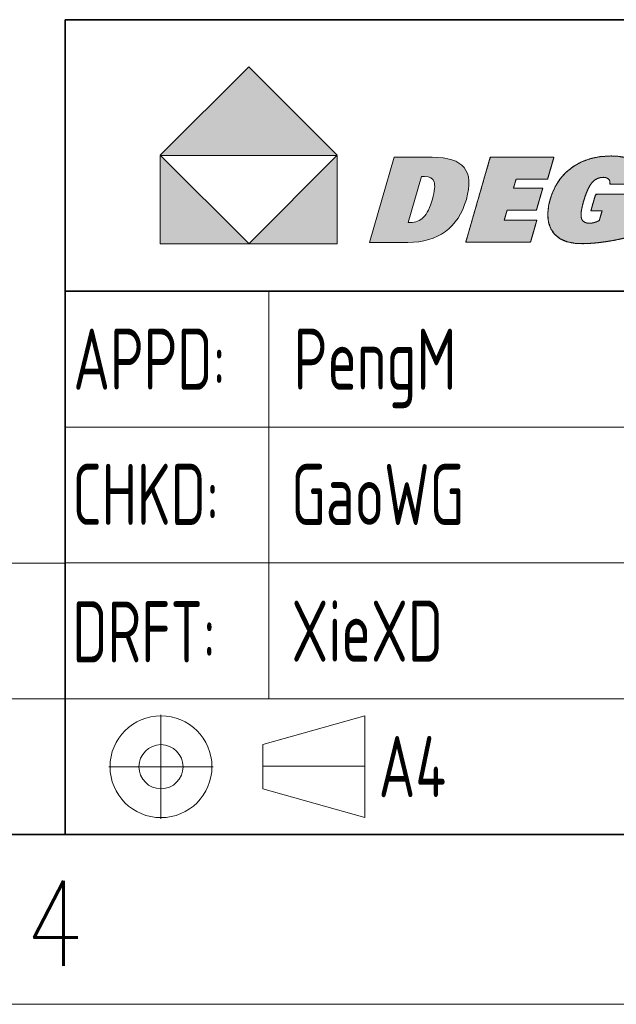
# Model space of a CAD drawing. Header units: millimetres. Extents: x 6 to 292, y 5 to 204.
# Tile 12 of 24: x 166 to 183, y 5 to 34. Entities that reach past the tile are written whole.
import ezdxf
from ezdxf.entities.mleader import LeaderData, LeaderLine
from ezdxf.lldxf.tags import DXFTag
from ezdxf.math import Vec2, Vec3

# ---------------------------------------------------------------- set-up
doc = ezdxf.new("R2010")
doc.units = ezdxf.units.MM
for name, color, linetype in [('Default', 7, 'Continuous'), ('TEXT', 7, 'Continuous'), ('中心线层', 7, 'Continuous'), ('图层1', 7, 'Continuous'), ('图框', 7, 'Continuous'), ('细实线', 7, 'Continuous'), ('轮廓线', 7, 'Continuous'), ('阴影线', 7, 'Continuous')]:
    doc.layers.add(name, color=color, linetype=linetype)
doc.styles.add('SEACAD_romans_shx', font='romans.shx')
doc.styles.add('SEACAD_Solid_Edge_ANSI', font='seans.ttf')
tags = doc.linetypes.add('CENTER2', pattern=[28.575, 19.05, -3.175, 3.175, -3.175]).pattern_tags.tags
tags[10:11] = [DXFTag(74, 4), DXFTag(75, 0), DXFTag(340, '0'), DXFTag(46, 0.0), DXFTag(50, 0.0), DXFTag(44, 0.0), DXFTag(45, 0.0)]
tags[8:9] = [DXFTag(74, 4), DXFTag(75, 0), DXFTag(340, '0'), DXFTag(46, 0.0), DXFTag(50, 0.0), DXFTag(44, 0.0), DXFTag(45, 0.0)]
tags[6:7] = [DXFTag(74, 4), DXFTag(75, 0), DXFTag(340, '0'), DXFTag(46, 0.0), DXFTag(50, 0.0), DXFTag(44, 0.0), DXFTag(45, 0.0)]
tags[4:5] = [DXFTag(74, 4), DXFTag(75, 0), DXFTag(340, '0'), DXFTag(46, 0.0), DXFTag(50, 0.0), DXFTag(44, 0.0), DXFTag(45, 0.0)]

# ---------------------------------------------------------------- blocks, each defined once
blk = doc.blocks.new('SE14')
at = {"layer": '细实线', "color": 7, "linetype": 'Continuous', "lineweight": 13}
blk.add_line((65.001, 13.997), (167.001, 13.997), dxfattribs=at)
blk.add_lwpolyline([(65.001, 9.997), (65.001, 17.997), (167.001, 17.997), (167.001, 9.997), (65.001, 9.997)], dxfattribs=at)
blk = doc.blocks.new('_DOT')
at = {"color": 0}
blk.add_line((0, 0), (-1, 0), dxfattribs=at)
at = {"color": 0, "const_width": 0.333}
blk.add_lwpolyline([(-0.1665, 0, 1), (0.1665, 0, 1)], format="xyb", close=True, dxfattribs=at)
blk = doc.blocks.new('A4-drawing_frame')
at = {"layer": '细实线', "color": 7, "linetype": 'Continuous', "lineweight": 13}
blk.add_line((-286.5, 0), (0, 0), dxfattribs=at)
at = {"layer": '轮廓线', "color": 7, "linetype": 'Continuous', "lineweight": 35}
blk.add_line((-282, 5), (-5, 5), dxfattribs=at)
at = {"layer": 'TEXT', "insert": (-125.313, 1.134), "char_height": 2.5, "width": 1.88357, "attachment_point": 8, "style": 'SEACAD_romans_shx'}
blk.add_mtext('{\\fromans|b0||i0||c0|p34;\\C7;\\H2.5;\\W0.8;4}', dxfattribs=at)
blk = doc.blocks.new('DEGSON-LOGO')
at = {"layer": '阴影线', "linetype": 'Continuous', "lineweight": 5}
for points in [[(5.211, 2.607), (2.606, 5.211), (0, 2.607), (0.01, 2.597), (5.202, 2.597)], [(0, 2.597), (0, 0), (2.603, 0), (2.606, 0.003), (0.01, 2.597)], [(2.603, 0), (5.211, 0), (5.211, 2.597), (5.202, 2.597)]]:
    blk.add_hatch(color=7, dxfattribs=at).paths.add_polyline_path(points)
h = blk.add_hatch(color=7, dxfattribs=at)
edge = h.paths.add_edge_path()
edge.add_spline(control_points=[(6.885, 2.546), (6.885, 2.546), (6.161, 0.039), (6.161, 0.039), (6.161, 0.039), (6.161, 0.039)], knot_values=[0, 0, 0, 0, 0.5, 0.5, 1, 1, 1, 1], degree=3, periodic=0)
edge.add_spline(control_points=[(6.161, 0.039), (6.161, 0.039), (7.288, 0.039), (7.288, 0.039)], knot_values=[0, 0, 0, 0, 1, 1, 1, 1], degree=3, periodic=0)
edge.add_spline(control_points=[(7.288, 0.039), (7.738, 0.039), (8.107, 0.145), (8.395, 0.357), (8.684, 0.569), (8.889, 0.885), (9.01, 1.304), (9.131, 1.724), (9.109, 2.036), (8.945, 2.24), (8.78, 2.444), (8.467, 2.546), (8.005, 2.546)], knot_values=[0, 0, 0, 0, 0.25, 0.25, 0.25, 0.5, 0.5, 0.5, 0.75, 0.75, 0.75, 1, 1, 1, 1], degree=3, periodic=0)
edge.add_spline(control_points=[(8.005, 2.546), (8.005, 2.546), (6.885, 2.546), (6.885, 2.546)], knot_values=[0, 0, 0, 0, 1, 1, 1, 1], degree=3, periodic=0)
edge = h.paths.add_edge_path()
edge.add_spline(control_points=[(7.297, 0.623), (7.304, 0.623), (7.314, 0.622), (7.328, 0.621), (7.341, 0.62), (7.35, 0.619), (7.354, 0.619), (7.518, 0.619), (7.651, 0.672), (7.751, 0.778), (7.852, 0.884), (7.938, 1.062), (8.01, 1.312), (8.08, 1.553), (8.096, 1.724), (8.06, 1.826), (8.024, 1.928), (7.931, 1.979), (7.779, 1.979), (7.755, 1.979), (7.737, 1.979), (7.724, 1.978), (7.712, 1.977), (7.7, 1.976), (7.688, 1.975)], knot_values=[0, 0, 0, 0, 0.125, 0.125, 0.125, 0.25, 0.25, 0.25, 0.375, 0.375, 0.375, 0.5, 0.5, 0.5, 0.625, 0.625, 0.625, 0.75, 0.75, 0.75, 0.875, 0.875, 0.875, 1, 1, 1, 1], degree=3, periodic=0)
edge.add_spline(control_points=[(7.688, 1.975), (7.688, 1.975), (7.297, 0.623), (7.297, 0.623)], knot_values=[0, 0, 0, 0, 1, 1, 1, 1], degree=3, periodic=0)
h = blk.add_hatch(color=7, dxfattribs=at)
edge = h.paths.add_edge_path()
edge.add_line((10.475, 1.902), (10.501, 1.903))
edge.add_line((10.501, 1.903), (10.6, 1.903))
edge.add_line((10.6, 1.903), (10.749, 1.903))
edge.add_line((10.749, 1.903), (10.925, 1.903))
edge.add_line((10.925, 1.903), (11.103, 1.903))
edge.add_line((11.103, 1.903), (11.258, 1.903))
edge.add_line((11.258, 1.903), (11.366, 1.903))
edge.add_line((11.366, 1.903), (11.403, 1.903))
edge.add_line((11.403, 1.903), (11.413, 1.937))
edge.add_line((11.413, 1.937), (11.436, 2.018))
edge.add_line((11.436, 2.018), (11.468, 2.129))
edge.add_line((11.468, 2.129), (11.504, 2.253))
edge.add_line((11.504, 2.253), (11.539, 2.373))
edge.add_line((11.539, 2.373), (11.568, 2.473))
edge.add_line((11.568, 2.473), (11.585, 2.534))
edge.add_line((11.585, 2.534), (11.575, 2.546))
edge.add_line((11.575, 2.546), (11.428, 2.546))
edge.add_line((11.428, 2.546), (11.16, 2.546))
edge.add_line((11.16, 2.546), (10.82, 2.546))
edge.add_line((10.82, 2.546), (10.456, 2.546))
edge.add_line((10.456, 2.546), (10.12, 2.546))
edge.add_line((10.12, 2.546), (9.859, 2.546))
edge.add_line((9.859, 2.546), (9.724, 2.546))
edge.add_line((9.724, 2.546), (9.699, 2.489))
edge.add_line((9.699, 2.489), (9.625, 2.236))
edge.add_line((9.625, 2.236), (9.511, 1.84))
edge.add_line((9.511, 1.84), (9.375, 1.369))
edge.add_line((9.375, 1.369), (9.236, 0.888))
edge.add_line((9.236, 0.888), (9.113, 0.462))
edge.add_line((9.113, 0.462), (9.025, 0.158))
edge.add_line((9.025, 0.158), (8.992, 0.042))
edge.add_line((8.992, 0.042), (9.015, 0.042))
edge.add_line((9.015, 0.042), (9.08, 0.042))
edge.add_line((9.08, 0.042), (9.181, 0.042))
edge.add_line((9.181, 0.042), (9.312, 0.042))
edge.add_line((9.312, 0.042), (9.465, 0.042))
edge.add_line((9.465, 0.042), (9.636, 0.042))
edge.add_line((9.636, 0.042), (9.817, 0.042))
edge.add_line((9.817, 0.042), (10.002, 0.042))
edge.add_line((10.002, 0.042), (10.186, 0.042))
edge.add_line((10.186, 0.042), (10.361, 0.042))
edge.add_line((10.361, 0.042), (10.522, 0.042))
edge.add_line((10.522, 0.042), (10.662, 0.042))
edge.add_line((10.662, 0.042), (10.775, 0.042))
edge.add_line((10.775, 0.042), (10.855, 0.042))
edge.add_line((10.855, 0.042), (10.895, 0.042))
edge.add_line((10.895, 0.042), (10.902, 0.054))
edge.add_spline(control_points=[(10.902, 0.054), (10.927, 0.142), (11.086, 0.692), (11.086, 0.692)], knot_values=[0, 0, 0, 0, 0.92, 0.92, 0.92, 0.92], degree=3, periodic=0)
edge.add_spline(control_points=[(11.086, 0.692), (11.086, 0.692), (11.072, 0.692), (11.048, 0.692)], knot_values=[0.88, 0.88, 0.88, 0.88, 1, 1, 1, 1], degree=3, periodic=0)
edge.add_spline(control_points=[(11.048, 0.692), (10.89, 0.692), (10.287, 0.692), (10.152, 0.692)], knot_values=[0.1, 0.1, 0.1, 0.1, 0.88, 0.88, 0.88, 0.88], degree=3, periodic=0)
edge.add_spline(control_points=[(10.152, 0.692), (10.135, 0.692), (10.125, 0.692), (10.125, 0.692)], knot_values=[0, 0, 0, 0, 0.1, 0.1, 0.1, 0.1], degree=3, periodic=0)
edge.add_spline(control_points=[(10.125, 0.692), (10.125, 0.692), (10.211, 0.988), (10.211, 0.988)], knot_values=[0, 0, 0, 0, 1, 1, 1, 1], degree=3, periodic=0)
edge.add_spline(control_points=[(10.211, 0.988), (10.211, 0.988), (10.215, 0.988), (10.223, 0.988)], knot_values=[0.93, 0.93, 0.93, 0.93, 1, 1, 1, 1], degree=3, periodic=0)
edge.add_line((10.223, 0.988), (10.3, 0.988))
edge.add_line((10.3, 0.988), (10.43, 0.988))
edge.add_line((10.43, 0.988), (10.59, 0.988))
edge.add_line((10.59, 0.988), (10.757, 0.988))
edge.add_line((10.757, 0.988), (10.908, 0.988))
edge.add_line((10.908, 0.988), (11.02, 0.988))
edge.add_line((11.02, 0.988), (11.072, 0.988))
edge.add_line((11.072, 0.988), (11.079, 1.009))
edge.add_line((11.079, 1.009), (11.1, 1.081))
edge.add_line((11.1, 1.081), (11.13, 1.187))
edge.add_line((11.13, 1.187), (11.166, 1.309))
edge.add_line((11.166, 1.309), (11.201, 1.432))
edge.add_line((11.201, 1.432), (11.232, 1.538))
edge.add_line((11.232, 1.538), (11.252, 1.609))
edge.add_line((11.252, 1.609), (11.257, 1.631))
edge.add_line((11.257, 1.631), (11.206, 1.631))
edge.add_line((11.206, 1.631), (11.094, 1.631))
edge.add_line((11.094, 1.631), (10.943, 1.631))
edge.add_line((10.943, 1.631), (10.776, 1.631))
edge.add_line((10.776, 1.631), (10.616, 1.631))
edge.add_line((10.616, 1.631), (10.486, 1.631))
edge.add_line((10.486, 1.631), (10.408, 1.631))
edge.add_line((10.408, 1.631), (10.397, 1.634))
edge.add_line((10.397, 1.634), (10.404, 1.657))
edge.add_line((10.404, 1.657), (10.415, 1.697))
edge.add_line((10.415, 1.697), (10.43, 1.746))
edge.add_line((10.43, 1.746), (10.445, 1.799))
edge.add_line((10.445, 1.799), (10.459, 1.847))
edge.add_line((10.459, 1.847), (10.469, 1.884))
edge.add_line((10.469, 1.884), (10.475, 1.902))
h = blk.add_hatch(color=7, dxfattribs=at)
edge = h.paths.add_edge_path()
edge.add_spline(control_points=[(12.862, 1.916), (12.889, 1.929), (12.918, 1.938), (12.947, 1.944)], knot_values=[0.28, 0.28, 0.28, 0.28, 0.31, 0.31, 0.31, 0.31], degree=3, periodic=0)
edge.add_spline(control_points=[(12.947, 1.944), (12.977, 1.951), (13.009, 1.954), (13.041, 1.954)], knot_values=[0.25, 0.25, 0.25, 0.25, 0.28, 0.28, 0.28, 0.28], degree=3, periodic=0)
edge.add_spline(control_points=[(13.041, 1.954), (13.058, 1.954), (13.074, 1.953), (13.089, 1.951)], knot_values=[0.22, 0.22, 0.22, 0.22, 0.25, 0.25, 0.25, 0.25], degree=3, periodic=0)
edge.add_spline(control_points=[(13.089, 1.951), (13.104, 1.948), (13.118, 1.945), (13.131, 1.941)], knot_values=[0.19, 0.19, 0.19, 0.19, 0.22, 0.22, 0.22, 0.22], degree=3, periodic=0)
edge.add_spline(control_points=[(13.131, 1.941), (13.144, 1.937), (13.155, 1.932), (13.166, 1.926)], knot_values=[0.16, 0.16, 0.16, 0.16, 0.19, 0.19, 0.19, 0.19], degree=3, periodic=0)
edge.add_spline(control_points=[(13.166, 1.926), (13.177, 1.92), (13.186, 1.913), (13.195, 1.905)], knot_values=[0.129997, 0.129997, 0.129997, 0.129997, 0.16, 0.16, 0.16, 0.16], degree=3, periodic=0)
edge.add_spline(control_points=[(13.195, 1.905), (13.196, 1.903), (13.198, 1.902), (13.199, 1.9), (13.206, 1.893), (13.211, 1.885), (13.216, 1.877)], knot_values=[0.1, 0.1, 0.1, 0.1, 0.104997, 0.104997, 0.104997, 0.129997, 0.129997, 0.129997, 0.129997], degree=3, periodic=0)
edge.add_spline(control_points=[(13.216, 1.877), (13.222, 1.867), (13.227, 1.856), (13.23, 1.845)], knot_values=[0.070003, 0.070003, 0.070003, 0.070003, 0.1, 0.1, 0.1, 0.1], degree=3, periodic=0)
edge.add_spline(control_points=[(13.23, 1.845), (13.233, 1.833), (13.235, 1.82), (13.236, 1.807)], knot_values=[0.04, 0.04, 0.04, 0.04, 0.070003, 0.070003, 0.070003, 0.070003], degree=3, periodic=0)
edge.add_spline(control_points=[(13.236, 1.807), (13.237, 1.794), (13.236, 1.78), (13.234, 1.765)], knot_values=[0.01, 0.01, 0.01, 0.01, 0.04, 0.04, 0.04, 0.04], degree=3, periodic=0)
edge.add_line((13.234, 1.765), (13.293, 1.75))
edge.add_line((13.293, 1.75), (13.544, 1.75))
edge.add_line((13.544, 1.75), (13.856, 1.75))
edge.add_line((13.856, 1.75), (14.083, 1.75))
edge.add_line((14.083, 1.75), (14.118, 1.75))
edge.add_line((14.118, 1.75), (14.119, 1.754))
edge.add_line((14.119, 1.754), (14.12, 1.758))
edge.add_line((14.12, 1.758), (14.121, 1.762))
edge.add_line((14.121, 1.762), (14.138, 1.825))
edge.add_line((14.138, 1.825), (14.16, 1.997))
edge.add_line((14.16, 1.997), (14.144, 2.148))
edge.add_line((14.144, 2.148), (14.089, 2.278))
edge.add_line((14.089, 2.278), (13.995, 2.387))
edge.add_line((13.995, 2.387), (13.866, 2.473))
edge.add_line((13.866, 2.473), (13.701, 2.534))
edge.add_line((13.701, 2.534), (13.501, 2.571))
edge.add_line((13.501, 2.571), (13.267, 2.583))
edge.add_line((13.267, 2.583), (12.954, 2.564))
edge.add_line((12.954, 2.564), (12.665, 2.506))
edge.add_line((12.665, 2.506), (12.4, 2.41))
edge.add_line((12.4, 2.41), (12.159, 2.274))
edge.add_line((12.159, 2.274), (11.946, 2.103))
edge.add_line((11.946, 2.103), (11.766, 1.901))
edge.add_line((11.766, 1.901), (11.62, 1.667))
edge.add_line((11.62, 1.667), (11.508, 1.402))
edge.add_line((11.508, 1.402), (11.433, 1.12))
edge.add_line((11.433, 1.12), (11.406, 0.864))
edge.add_line((11.406, 0.864), (11.427, 0.637))
edge.add_line((11.427, 0.637), (11.497, 0.439))
edge.add_line((11.497, 0.439), (11.614, 0.272))
edge.add_line((11.614, 0.272), (11.773, 0.144))
edge.add_line((11.773, 0.144), (11.972, 0.056))
edge.add_line((11.972, 0.056), (12.213, 0.009))
edge.add_line((12.213, 0.009), (12.442, 0))
edge.add_line((12.442, 0), (12.584, 0.004))
edge.add_line((12.584, 0.004), (12.732, 0.014))
edge.add_line((12.732, 0.014), (12.885, 0.028))
edge.add_line((12.885, 0.028), (13.042, 0.048))
edge.add_line((13.042, 0.048), (13.204, 0.072))
edge.add_line((13.204, 0.072), (13.37, 0.101))
edge.add_line((13.37, 0.101), (13.539, 0.136))
edge.add_line((13.539, 0.136), (13.712, 0.175))
edge.add_line((13.712, 0.175), (13.727, 0.226))
edge.add_line((13.727, 0.226), (13.766, 0.361))
edge.add_line((13.766, 0.361), (13.822, 0.554))
edge.add_line((13.822, 0.554), (13.886, 0.778))
edge.add_line((13.886, 0.778), (13.952, 1.006))
edge.add_line((13.952, 1.006), (14.012, 1.212))
edge.add_line((14.012, 1.212), (14.057, 1.37))
edge.add_line((14.057, 1.37), (14.081, 1.452))
edge.add_line((14.081, 1.452), (13.996, 1.458))
edge.add_spline(control_points=[(13.996, 1.458), (13.751, 1.458), (13.06, 1.458), (12.867, 1.458)], knot_values=[0.12, 0.12, 0.12, 0.12, 0.84, 0.84, 0.84, 0.84], degree=3, periodic=0)
edge.add_line((12.867, 1.458), (12.811, 1.438))
edge.add_line((12.811, 1.438), (12.775, 1.313))
edge.add_line((12.775, 1.313), (12.725, 1.14))
edge.add_line((12.725, 1.14), (12.685, 1.001))
edge.add_line((12.685, 1.001), (12.681, 0.967))
edge.add_spline(control_points=[(12.681, 0.967), (12.716, 0.967), (12.895, 0.967), (12.971, 0.967)], knot_values=[0.2, 0.2, 0.2, 0.2, 0.92, 0.92, 0.92, 0.92], degree=3, periodic=0)
edge.add_line((12.971, 0.967), (13.005, 0.966))
edge.add_line((13.005, 0.966), (12.99, 0.913))
edge.add_line((12.99, 0.913), (12.962, 0.816))
edge.add_line((12.962, 0.816), (12.936, 0.724))
edge.add_line((12.936, 0.724), (12.924, 0.683))
edge.add_spline(control_points=[(12.924, 0.683), (12.912, 0.676), (12.899, 0.67), (12.887, 0.664)], knot_values=[0.97, 0.97, 0.97, 0.97, 1, 1, 1, 1], degree=3, periodic=0)
edge.add_spline(control_points=[(12.887, 0.664), (12.875, 0.658), (12.863, 0.653), (12.851, 0.648)], knot_values=[0.94, 0.94, 0.94, 0.94, 0.97, 0.97, 0.97, 0.97], degree=3, periodic=0)
edge.add_spline(control_points=[(12.851, 0.648), (12.839, 0.643), (12.827, 0.639), (12.816, 0.635)], knot_values=[0.91, 0.91, 0.91, 0.91, 0.94, 0.94, 0.94, 0.94], degree=3, periodic=0)
edge.add_spline(control_points=[(12.816, 0.635), (12.804, 0.631), (12.792, 0.627), (12.781, 0.624)], knot_values=[0.88, 0.88, 0.88, 0.88, 0.91, 0.91, 0.91, 0.91], degree=3, periodic=0)
edge.add_spline(control_points=[(12.781, 0.624), (12.779, 0.623), (12.777, 0.623), (12.775, 0.622), (12.765, 0.62), (12.755, 0.617), (12.746, 0.615)], knot_values=[0.85, 0.85, 0.85, 0.85, 0.855, 0.855, 0.855, 0.88, 0.88, 0.88, 0.88], degree=3, periodic=0)
edge.add_spline(control_points=[(12.746, 0.615), (12.734, 0.612), (12.723, 0.61), (12.711, 0.609)], knot_values=[0.82, 0.82, 0.82, 0.82, 0.85, 0.85, 0.85, 0.85], degree=3, periodic=0)
edge.add_spline(control_points=[(12.711, 0.609), (12.7, 0.607), (12.689, 0.605), (12.677, 0.604)], knot_values=[0.79, 0.79, 0.79, 0.79, 0.82, 0.82, 0.82, 0.82], degree=3, periodic=0)
edge.add_spline(control_points=[(12.677, 0.604), (12.666, 0.604), (12.655, 0.603), (12.644, 0.603)], knot_values=[0.76, 0.76, 0.76, 0.76, 0.79, 0.79, 0.79, 0.79], degree=3, periodic=0)
edge.add_spline(control_points=[(12.644, 0.603), (12.64, 0.603), (12.636, 0.603), (12.632, 0.603), (12.612, 0.603), (12.592, 0.604), (12.574, 0.606)], knot_values=[0.73, 0.73, 0.73, 0.73, 0.74, 0.74, 0.74, 0.76, 0.76, 0.76, 0.76], degree=3, periodic=0)
edge.add_spline(control_points=[(12.574, 0.606), (12.547, 0.61), (12.523, 0.616), (12.502, 0.626)], knot_values=[0.7, 0.7, 0.7, 0.7, 0.73, 0.73, 0.73, 0.73], degree=3, periodic=0)
edge.add_spline(control_points=[(12.502, 0.626), (12.481, 0.635), (12.463, 0.647), (12.447, 0.661)], knot_values=[0.669998, 0.669998, 0.669998, 0.669998, 0.7, 0.7, 0.7, 0.7], degree=3, periodic=0)
edge.add_spline(control_points=[(12.447, 0.661), (12.432, 0.676), (12.42, 0.694), (12.41, 0.714)], knot_values=[0.64, 0.64, 0.64, 0.64, 0.669998, 0.669998, 0.669998, 0.669998], degree=3, periodic=0)
edge.add_spline(control_points=[(12.41, 0.714), (12.405, 0.724), (12.401, 0.735), (12.398, 0.746), (12.395, 0.758), (12.392, 0.77), (12.39, 0.784)], knot_values=[0.61, 0.61, 0.61, 0.61, 0.625, 0.625, 0.625, 0.64, 0.64, 0.64, 0.64], degree=3, periodic=0)
edge.add_spline(control_points=[(12.39, 0.784), (12.386, 0.811), (12.385, 0.842), (12.387, 0.877)], knot_values=[0.58, 0.58, 0.58, 0.58, 0.61, 0.61, 0.61, 0.61], degree=3, periodic=0)
edge.add_spline(control_points=[(12.387, 0.877), (12.389, 0.911), (12.393, 0.95), (12.4, 0.994)], knot_values=[0.55, 0.55, 0.55, 0.55, 0.58, 0.58, 0.58, 0.58], degree=3, periodic=0)
edge.add_spline(control_points=[(12.4, 0.994), (12.407, 1.037), (12.417, 1.084), (12.43, 1.135)], knot_values=[0.52, 0.52, 0.52, 0.52, 0.55, 0.55, 0.55, 0.55], degree=3, periodic=0)
edge.add_spline(control_points=[(12.43, 1.135), (12.438, 1.169), (12.448, 1.205), (12.459, 1.242), (12.465, 1.263), (12.471, 1.283), (12.477, 1.303)], knot_values=[0.49, 0.49, 0.49, 0.49, 0.51, 0.51, 0.51, 0.52, 0.52, 0.52, 0.52], degree=3, periodic=0)
edge.add_spline(control_points=[(12.477, 1.303), (12.495, 1.362), (12.514, 1.417), (12.533, 1.468)], knot_values=[0.46, 0.46, 0.46, 0.46, 0.49, 0.49, 0.49, 0.49], degree=3, periodic=0)
edge.add_spline(control_points=[(12.533, 1.468), (12.552, 1.518), (12.572, 1.565), (12.591, 1.606)], knot_values=[0.43, 0.43, 0.43, 0.43, 0.46, 0.46, 0.46, 0.46], degree=3, periodic=0)
edge.add_spline(control_points=[(12.591, 1.606), (12.611, 1.648), (12.631, 1.686), (12.652, 1.719)], knot_values=[0.4, 0.4, 0.4, 0.4, 0.43, 0.43, 0.43, 0.43], degree=3, periodic=0)
edge.add_spline(control_points=[(12.652, 1.719), (12.669, 1.746), (12.687, 1.771), (12.704, 1.793), (12.708, 1.797), (12.711, 1.801), (12.715, 1.805)], knot_values=[0.37, 0.37, 0.37, 0.37, 0.395, 0.395, 0.395, 0.4, 0.4, 0.4, 0.4], degree=3, periodic=0)
edge.add_spline(control_points=[(12.715, 1.805), (12.737, 1.83), (12.76, 1.852), (12.784, 1.87)], knot_values=[0.34, 0.34, 0.34, 0.34, 0.37, 0.37, 0.37, 0.37], degree=3, periodic=0)
edge.add_spline(control_points=[(12.784, 1.87), (12.809, 1.889), (12.835, 1.904), (12.862, 1.916)], knot_values=[0.31, 0.31, 0.31, 0.31, 0.34, 0.34, 0.34, 0.34], degree=3, periodic=0)
at = {"color": 7, "linetype": 'Continuous', "lineweight": 13}
for points, degree, knots in [([(6.161, 0.039), (6.161, 0.039), (6.161, 0.039), (6.161, 0.039), (6.885, 2.546), (6.885, 2.546)], 3, [0, 0, 0, 0, 0.5, 0.5, 1, 1, 1, 1]), ([(8.005, 2.546), (8.467, 2.546), (8.78, 2.444), (8.945, 2.24), (9.109, 2.036), (9.131, 1.724), (9.01, 1.304), (8.889, 0.885), (8.684, 0.569), (8.395, 0.357), (8.107, 0.145), (7.738, 0.039), (7.288, 0.039)], 3, [0, 0, 0, 0, 0.25, 0.25, 0.25, 0.5, 0.5, 0.5, 0.75, 0.75, 0.75, 1, 1, 1, 1]), ([(8.992, 0.042), (9.025, 0.158), (9.113, 0.462), (9.236, 0.888), (9.375, 1.369), (9.511, 1.84), (9.625, 2.236), (9.699, 2.489), (9.724, 2.546), (9.859, 2.546), (10.12, 2.546), (10.456, 2.546), (10.82, 2.546), (11.16, 2.546), (11.428, 2.546), (11.575, 2.546), (11.585, 2.534), (11.568, 2.473), (11.539, 2.373), (11.504, 2.253), (11.468, 2.129), (11.436, 2.018), (11.413, 1.937), (11.403, 1.903), (11.366, 1.903), (11.258, 1.903), (11.103, 1.903), (10.925, 1.903), (10.749, 1.903), (10.6, 1.903), (10.501, 1.903), (10.475, 1.902), (10.469, 1.884), (10.459, 1.847), (10.445, 1.799), (10.43, 1.746), (10.415, 1.697), (10.404, 1.657), (10.397, 1.634), (10.408, 1.631), (10.486, 1.631), (10.616, 1.631), (10.776, 1.631), (10.943, 1.631), (11.094, 1.631), (11.206, 1.631), (11.257, 1.631), (11.252, 1.609), (11.232, 1.538), (11.201, 1.432), (11.166, 1.309), (11.13, 1.187), (11.1, 1.081), (11.079, 1.009), (11.072, 0.988), (11.02, 0.988), (10.908, 0.988), (10.757, 0.988), (10.59, 0.988), (10.43, 0.988), (10.3, 0.988), (10.223, 0.988), (10.21, 0.985), (10.203, 0.96), (10.19, 0.916), (10.174, 0.862), (10.158, 0.805), (10.143, 0.752), (10.131, 0.713), (10.126, 0.693), (10.152, 0.692), (10.254, 0.692), (10.409, 0.692), (10.591, 0.692), (10.775, 0.692), (10.936, 0.692), (11.048, 0.692), (11.086, 0.692), (11.076, 0.658), (11.052, 0.576), (11.02, 0.463), (10.984, 0.338), (10.949, 0.217), (10.92, 0.116), (10.902, 0.054), (10.895, 0.042), (10.855, 0.042), (10.775, 0.042), (10.662, 0.042), (10.522, 0.042), (10.361, 0.042), (10.186, 0.042), (10.002, 0.042), (9.817, 0.042), (9.636, 0.042), (9.465, 0.042), (9.312, 0.042), (9.181, 0.042), (9.08, 0.042), (9.015, 0.042), (8.992, 0.042)], 1, [0, 0, 0.009594, 0.034735, 0.06996, 0.109807, 0.148814, 0.181518, 0.202457, 0.207428, 0.218185, 0.238912, 0.265681, 0.294566, 0.321637, 0.342969, 0.354632, 0.355865, 0.360954, 0.369172, 0.379117, 0.389386, 0.398576, 0.405283, 0.408105, 0.411042, 0.419639, 0.431978, 0.446112, 0.460096, 0.471986, 0.479835, 0.481918, 0.483402, 0.486436, 0.490428, 0.494785, 0.498914, 0.502222, 0.504116, 0.505039, 0.511208, 0.521546, 0.534248, 0.547506, 0.559513, 0.568462, 0.572545, 0.574315, 0.58025, 0.588991, 0.599136, 0.609281, 0.618023, 0.623958, 0.625773, 0.629856, 0.638804, 0.65081, 0.664068, 0.676769, 0.687108, 0.693276, 0.694335, 0.696395, 0.699993, 0.704483, 0.709221, 0.713563, 0.716863, 0.718476, 0.720598, 0.728721, 0.741027, 0.755501, 0.77013, 0.782901, 0.791799, 0.79483, 0.797682, 0.804461, 0.81375, 0.82413, 0.834182, 0.842489, 0.847632, 0.848721, 0.851903, 0.858236, 0.86722, 0.878356, 0.891143, 0.905083, 0.919676, 0.934423, 0.948824, 0.96238, 0.974592, 0.984959, 0.992982, 0.998162, 1, 1]), ([(13.712, 0.175), (13.469, 0.117), (13.237, 0.073), (13.016, 0.044), (12.795, 0.014), (12.588, 0), (12.395, 0), (11.996, 0), (11.714, 0.117), (11.55, 0.351), (11.385, 0.586), (11.361, 0.904), (11.478, 1.307), (11.594, 1.711), (11.809, 2.025), (12.121, 2.248), (12.433, 2.472), (12.816, 2.583), (13.267, 2.583), (13.617, 2.583), (13.866, 2.512), (14.014, 2.37), (14.161, 2.228), (14.198, 2.026), (14.122, 1.763)], 3, [0, 0, 0, 0, 0.125, 0.125, 0.125, 0.25, 0.25, 0.25, 0.375, 0.375, 0.375, 0.5, 0.5, 0.5, 0.625, 0.625, 0.625, 0.75, 0.75, 0.75, 0.875, 0.875, 0.875, 1, 1, 1, 1]), ([(13.712, 0.175), (13.539, 0.136), (13.37, 0.101), (13.204, 0.072), (13.042, 0.048), (12.885, 0.028), (12.732, 0.014), (12.584, 0.004), (12.442, 0), (12.213, 0.009), (11.972, 0.056), (11.773, 0.144), (11.614, 0.272), (11.497, 0.439), (11.427, 0.637), (11.406, 0.864), (11.433, 1.12), (11.508, 1.402), (11.62, 1.667), (11.766, 1.901), (11.946, 2.103), (12.159, 2.274), (12.4, 2.41), (12.665, 2.506), (12.954, 2.564), (13.267, 2.583), (13.501, 2.571), (13.701, 2.534), (13.866, 2.473), (13.995, 2.387), (14.089, 2.278), (14.144, 2.148), (14.16, 1.997), (14.138, 1.825), (14.121, 1.762), (14.12, 1.758), (14.119, 1.754), (14.118, 1.75), (14.083, 1.75), (13.856, 1.75), (13.544, 1.75), (13.293, 1.75), (13.234, 1.765), (13.236, 1.807), (13.23, 1.845), (13.216, 1.877), (13.195, 1.905), (13.166, 1.926), (13.131, 1.941), (13.089, 1.951), (13.041, 1.954), (12.947, 1.944), (12.862, 1.916), (12.784, 1.87), (12.715, 1.805), (12.652, 1.719), (12.591, 1.606), (12.533, 1.468), (12.477, 1.303), (12.43, 1.135), (12.4, 0.994), (12.387, 0.877), (12.39, 0.784), (12.41, 0.714), (12.447, 0.661), (12.502, 0.626), (12.574, 0.606), (12.644, 0.603), (12.677, 0.604), (12.711, 0.609), (12.746, 0.615), (12.781, 0.624), (12.816, 0.635), (12.851, 0.648), (12.887, 0.664), (12.924, 0.683), (12.936, 0.724), (12.962, 0.816), (12.99, 0.913), (13.005, 0.966), (12.971, 0.967), (12.87, 0.967), (12.755, 0.967), (12.681, 0.967), (12.685, 1.001), (12.725, 1.14), (12.775, 1.313), (12.811, 1.438), (12.867, 1.458), (13.191, 1.458), (13.637, 1.458), (13.996, 1.458), (14.081, 1.452), (14.057, 1.37), (14.012, 1.212), (13.952, 1.006), (13.886, 0.778), (13.822, 0.554), (13.766, 0.361), (13.727, 0.226), (13.712, 0.175)], 1, [0, 0, 0.012583, 0.024827, 0.03674, 0.048331, 0.059582, 0.070447, 0.080935, 0.091051, 0.107291, 0.124629, 0.140069, 0.154528, 0.169008, 0.183883, 0.200038, 0.218282, 0.238958, 0.259339, 0.278866, 0.298055, 0.317438, 0.337005, 0.356988, 0.377875, 0.400093, 0.41673, 0.431109, 0.44356, 0.454583, 0.464764, 0.474766, 0.485523, 0.497806, 0.502408, 0.502686, 0.503031, 0.503282, 0.505788, 0.521841, 0.543968, 0.561757, 0.566033, 0.56903, 0.571714, 0.574216, 0.576693, 0.579229, 0.58195, 0.584976, 0.588391, 0.595057, 0.601433, 0.607832, 0.614562, 0.622138, 0.631188, 0.641841, 0.654177, 0.666564, 0.676784, 0.685127, 0.691711, 0.69685, 0.701401, 0.706037, 0.711343, 0.716254, 0.718646, 0.721079, 0.723562, 0.726102, 0.728709, 0.731408, 0.7342, 0.737087, 0.740132, 0.746947, 0.754051, 0.757966, 0.760378, 0.76756, 0.775714, 0.780952, 0.783352, 0.793608, 0.806366, 0.815622, 0.81982, 0.842758, 0.874376, 0.899794, 0.90584, 0.911889, 0.923495, 0.938698, 0.955536, 0.972046, 0.986268, 0.99624, 1, 1]), ([(7.297, 0.623), (7.304, 0.623), (7.314, 0.622), (7.328, 0.621), (7.341, 0.62), (7.35, 0.619), (7.354, 0.619), (7.518, 0.619), (7.651, 0.672), (7.751, 0.778), (7.852, 0.884), (7.938, 1.062), (8.01, 1.312), (8.08, 1.553), (8.096, 1.724), (8.06, 1.826), (8.024, 1.928), (7.931, 1.979), (7.779, 1.979), (7.755, 1.979), (7.737, 1.979), (7.724, 1.978), (7.712, 1.977), (7.7, 1.976), (7.688, 1.975)], 3, [0, 0, 0, 0, 0.125, 0.125, 0.125, 0.25, 0.25, 0.25, 0.375, 0.375, 0.375, 0.5, 0.5, 0.5, 0.625, 0.625, 0.625, 0.75, 0.75, 0.75, 0.875, 0.875, 0.875, 1, 1, 1, 1]), ([(13.232, 1.75), (13.243, 1.814), (13.233, 1.864), (13.199, 1.9), (13.165, 1.936), (13.112, 1.954), (13.041, 1.954), (12.906, 1.954), (12.793, 1.9), (12.704, 1.793), (12.616, 1.685), (12.534, 1.502), (12.459, 1.242), (12.391, 1.007), (12.371, 0.842), (12.398, 0.746), (12.425, 0.651), (12.503, 0.603), (12.632, 0.603), (12.679, 0.603), (12.726, 0.609), (12.775, 0.622), (12.823, 0.635), (12.873, 0.655), (12.924, 0.683)], 3, [0, 0, 0, 0, 0.125, 0.125, 0.125, 0.25, 0.25, 0.25, 0.375, 0.375, 0.375, 0.5, 0.5, 0.5, 0.625, 0.625, 0.625, 0.75, 0.75, 0.75, 0.875, 0.875, 0.875, 1, 1, 1, 1])]:
    blk.add_open_spline(points, degree=degree, knots=knots, dxfattribs=at)
for points in [[(6.885, 2.546), (6.885, 2.546), (8.005, 2.546), (8.005, 2.546)], [(8.992, 0.042), (8.992, 0.042), (9.715, 2.546), (9.715, 2.546)], [(9.715, 2.546), (9.715, 2.546), (11.589, 2.546), (11.589, 2.546)], [(11.589, 2.546), (11.589, 2.546), (11.403, 1.903), (11.403, 1.903)], [(7.688, 1.975), (7.688, 1.975), (7.297, 0.623), (7.297, 0.623)], [(10.475, 1.903), (10.475, 1.903), (10.396, 1.631), (10.396, 1.631)], [(11.403, 1.903), (11.403, 1.903), (10.475, 1.903), (10.475, 1.903)], [(14.118, 1.75), (14.118, 1.75), (13.232, 1.75), (13.232, 1.75)], [(10.396, 1.631), (10.396, 1.631), (11.259, 1.631), (11.259, 1.631)], [(11.259, 1.631), (11.259, 1.631), (11.073, 0.988), (11.073, 0.988)], [(12.675, 0.967), (12.675, 0.967), (12.817, 1.458), (12.817, 1.458)], [(12.817, 1.458), (12.817, 1.458), (14.083, 1.458), (14.083, 1.458)], [(10.211, 0.988), (10.211, 0.988), (10.125, 0.692), (10.125, 0.692)], [(11.073, 0.988), (11.073, 0.988), (10.211, 0.988), (10.211, 0.988)], [(13.006, 0.967), (13.006, 0.967), (12.675, 0.967), (12.675, 0.967)], [(12.924, 0.683), (12.924, 0.683), (13.006, 0.967), (13.006, 0.967)], [(10.125, 0.692), (10.125, 0.692), (11.086, 0.692), (11.086, 0.692)], [(11.086, 0.692), (11.086, 0.692), (10.898, 0.042), (10.898, 0.042)], [(7.288, 0.039), (7.288, 0.039), (6.161, 0.039), (6.161, 0.039)], [(10.898, 0.042), (10.898, 0.042), (8.992, 0.042), (8.992, 0.042)]]:
    blk.add_open_spline(points, degree=3, dxfattribs=at)
at = {"layer": '中心线层', "color": 7, "linetype": 'Continuous', "lineweight": 13}
for p, q in [((2.606, 5.211), (0, 2.607)), ((5.211, 2.607), (2.606, 5.211)), ((0, 2.607), (2.606, 0.003)), ((0, 0), (0, 2.597)), ((0, 2.597), (5.211, 2.597)), ((2.603, 0), (5.211, 2.607)), ((5.211, 2.597), (5.211, 0)), ((5.211, 0), (0, 0))]:
    blk.add_line(p, q, dxfattribs=at)
at = {"layer": '图层1', "color": 7, "linetype": 'Continuous', "lineweight": 13}
for p, q in [((2.606, 5.211), (0, 2.607)), ((5.211, 2.607), (2.606, 5.211)), ((0, 2.607), (0.01, 2.597)), ((0.01, 2.597), (0, 2.597)), ((0, 2.597), (0, 0)), ((0.01, 2.597), (5.202, 2.597)), ((2.606, 0.003), (0.01, 2.597)), ((5.202, 2.597), (2.603, 0)), ((5.202, 2.597), (5.211, 2.607)), ((5.211, 2.597), (5.202, 2.597)), ((5.211, 0), (5.211, 2.597)), ((0, 0), (2.603, 0)), ((2.603, 0), (2.606, 0.003)), ((2.603, 0), (5.211, 0))]:
    blk.add_line(p, q, dxfattribs=at)

msp = doc.modelspace()

# ---------------------------------------------------------------- linework, layer by layer
at = {"layer": 'TEXT', "color": 7, "linetype": 'Continuous', "lineweight": 13}
msp.add_circle((169.818, 11.998), 0.65, dxfattribs=at)
at = {"layer": '中心线层', "color": 7, "linetype": 'CENTER2', "lineweight": 13}
for p, q in [((169.818, 13.529), (169.818, 10.467)), ((168.287, 11.998), (171.349, 11.998)), ((172.829, 12.01), (175.818, 12.01))]:
    msp.add_line(p, q, dxfattribs=at)
at = {"layer": '细实线', "color": 7, "linetype": 'Continuous', "lineweight": 13}
for p, q in [((195, 26), (167, 26)), ((172.997, 14), (172.997, 26)), ((195, 22), (167, 22)), ((195, 18), (167, 18)), ((195, 14), (167, 14)), ((172.818, 12.648), (175.818, 13.498)), ((175.818, 10.498), (175.818, 13.498)), ((172.818, 11.348), (172.818, 12.648)), ((172.818, 11.348), (175.818, 10.498))]:
    msp.add_line(p, q, dxfattribs=at)
msp.add_circle((169.818, 11.998), 1.5, dxfattribs=at)
at = {"layer": '轮廓线', "color": 7, "linetype": 'Continuous', "lineweight": 35}
for p, q in [((167, 34), (287, 34)), ((167, 10), (167, 34)), ((167, 26), (287, 26)), ((167, 10), (287, 10))]:
    msp.add_line(p, q, dxfattribs=at)

# ---------------------------------------------------------------- block references
at = {"layer": '图框', "color": 7}
msp.add_blockref('A4-drawing_frame', (292, 5), dxfattribs=at)
at = {"layer": '细实线', "color": 7}
msp.add_blockref('DEGSON-LOGO', (169.796, 27.403), dxfattribs=at)
at = {"layer": '细实线'}
msp.add_blockref('SE14', (0, 0), dxfattribs=at)

# ---------------------------------------------------------------- texts
at = {"layer": 'TEXT', "char_height": 1.8, "attachment_point": 4, "style": 'SEACAD_Solid_Edge_ANSI'}
for s, insert, width in [('{\\fSolid Edge ANSI|b0||i0||c0|p34;\\C7;\\H1.8;\\W0.7;APPD:}', (167.237, 24), 5.99679), ('{\\fSolid Edge ANSI|b0||i0||c0|p34;\\C7;\\H1.8;\\W0.7;CHKD:}', (167.208, 20.02), 5.99679), ('{\\fSolid Edge ANSI|b0||i0||c0|p34;\\C7;\\H1.8;\\W0.7;DRFT:}', (167.208, 15.97), 5.99679), ('{\\fSolid Edge ANSI|b0||i0||c0|p34;\\C7;\\H1.8;\\W0.7;A4}', (176.224, 12), 7.27649)]:
    msp.add_mtext(s, dxfattribs=dict(at, insert=insert, width=width))

# ---------------------------------------------------------------- leaders
at = {"layer": 'Default', "color": 7, "linetype": 'Continuous', "lineweight": 13}
ml = msp.add_multileader_mtext('Standard', dxfattribs=at)
ml.set_content('{\\pxsm0.9;\\fSolid Edge ANSI|b0||i0||c0|p34;\\W0.7;PengM\\P}', color=256)
ml.set_leader_properties()
ml.set_arrow_properties(name='DOT')
ml.build(insert=Vec2(0, 0))
ml.multileader.update_dxf_attribs({"leader_type": 0, "dogleg_length": 0, "arrow_head_size": 1.8})
ctx = ml.context
ctx.base_point, ctx.char_height, ctx.arrow_head_size, ctx.landing_gap_size = Vec3(171.725, 23.729), 1.8, 1.8, 0.63
ctx.mtext.insert = Vec3(173.725, 24.901)
ml = msp.add_multileader_mtext('Standard', dxfattribs=at)
ml.set_content('{\\pxsm0.9;\\fSolid Edge ANSI|b0||i0||c0|p34;\\W0.7;GaoWG\\P}', color=256)
ml.set_leader_properties()
ml.set_arrow_properties(name='DOT')
ml.build(insert=Vec2(0, 0))
ml.multileader.update_dxf_attribs({"leader_type": 0, "dogleg_length": 0, "arrow_head_size": 1.8})
ctx = ml.context
ctx.base_point, ctx.char_height, ctx.arrow_head_size, ctx.landing_gap_size = Vec3(171.649, 20.008), 1.8, 1.8, 0.63
ctx.mtext.insert = Vec3(173.649, 20.916)
ml = msp.add_multileader_mtext('Standard', dxfattribs=at)
ml.set_content('{\\pxsm0.9;\\fSolid Edge ANSI|b0||i0||c0|p34;\\W0.7;XieXD\\P}', color=256)
ml.set_leader_properties()
ml.set_arrow_properties(name='DOT')
ml.build(insert=Vec2(0, 0))
ml.multileader.update_dxf_attribs({"leader_type": 0, "dogleg_length": 0, "arrow_head_size": 1.8})
ctx = ml.context
ctx.base_point, ctx.char_height, ctx.arrow_head_size, ctx.landing_gap_size = Vec3(171.658, 15.985), 1.8, 1.8, 0.63
ctx.mtext.insert = Vec3(173.658, 16.892)

doc.saveas('drawing.dxf')
